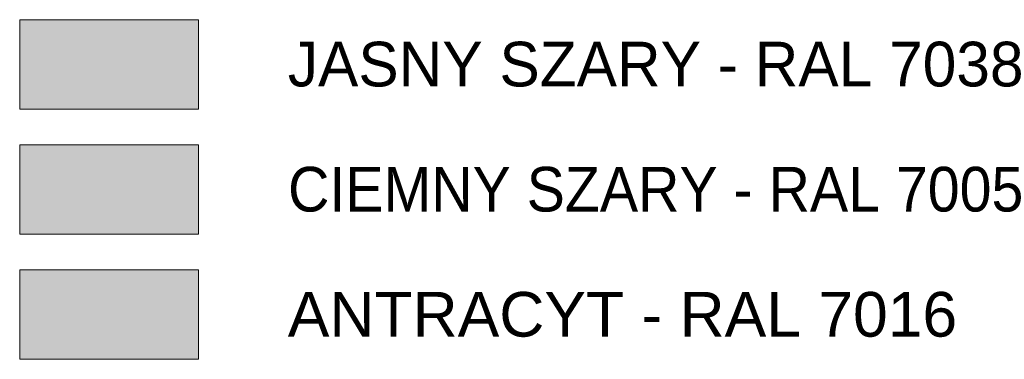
# Model space of a CAD drawing. Header units: millimetres. Extents: x 1962 to 3194, y -795 to -219.
# Tile 241 of 256: x 2765.94 to 2771.45, y -466.91 to -465.01. Entities that reach past the tile are written whole.
import ezdxf

# ---------------------------------------------------------------- set-up
doc = ezdxf.new("R2010")
doc.units = ezdxf.units.MM
doc.layers.get('0').update_dxf_attribs({"lineweight": 5})
doc.layers.get('Defpoints').update_dxf_attribs({"lineweight": 9})
doc.layers.add('A_elewacje kolorystyka', color=252, linetype='Continuous', lineweight=9)
doc.styles.get("Standard").update_dxf_attribs({"font": 'arial.ttf'})

msp = doc.modelspace()

# ---------------------------------------------------------------- hatches: boundary and pattern name
at = {"layer": 'A_elewacje kolorystyka'}
h = msp.add_hatch(color=9, dxfattribs=at)
h.dxf.hatch_style = 1
h.paths.add_polyline_path([(2765.9416, -465.0109), (2765.9416, -465.5109), (2766.9416, -465.5109), (2766.9416, -465.0109)])
h = msp.add_hatch(color=256, dxfattribs=at)
h.dxf.hatch_style = 1
h.paths.add_polyline_path([(2765.9416, -465.7109), (2765.9416, -466.2109), (2766.9416, -466.2109), (2766.9416, -465.7109)])
h = msp.add_hatch(color=251, dxfattribs=at)
h.dxf.hatch_style = 1
h.paths.add_polyline_path([(2765.9416, -466.4109), (2765.9416, -466.9109), (2766.9416, -466.9109), (2766.9416, -466.4109)])

# ---------------------------------------------------------------- linework, layer by layer
at = {"layer": 'Defpoints'}
for points in [[(2765.9416, -465.5109), (2766.9416, -465.5109), (2766.9416, -465.0109), (2765.9416, -465.0109)], [(2765.9416, -466.2109), (2766.9416, -466.2109), (2766.9416, -465.7109), (2765.9416, -465.7109)], [(2765.9416, -466.9109), (2766.9416, -466.9109), (2766.9416, -466.4109), (2765.9416, -466.4109)]]:
    msp.add_lwpolyline(points, close=True, dxfattribs=at)

# ---------------------------------------------------------------- texts
at = {"char_height": 0.25, "width": 7.039753, "attachment_point": 4}
for s, insert in [('JASNY SZARY - RAL 7038', (2767.4416, -465.2609)), ('CIEMNY SZARY - RAL 7005', (2767.4416, -465.9609)), ('ANTRACYT - RAL 7016', (2767.4416, -466.6609))]:
    msp.add_mtext(s, dxfattribs=dict(at, insert=insert))

doc.saveas('drawing.dxf')
